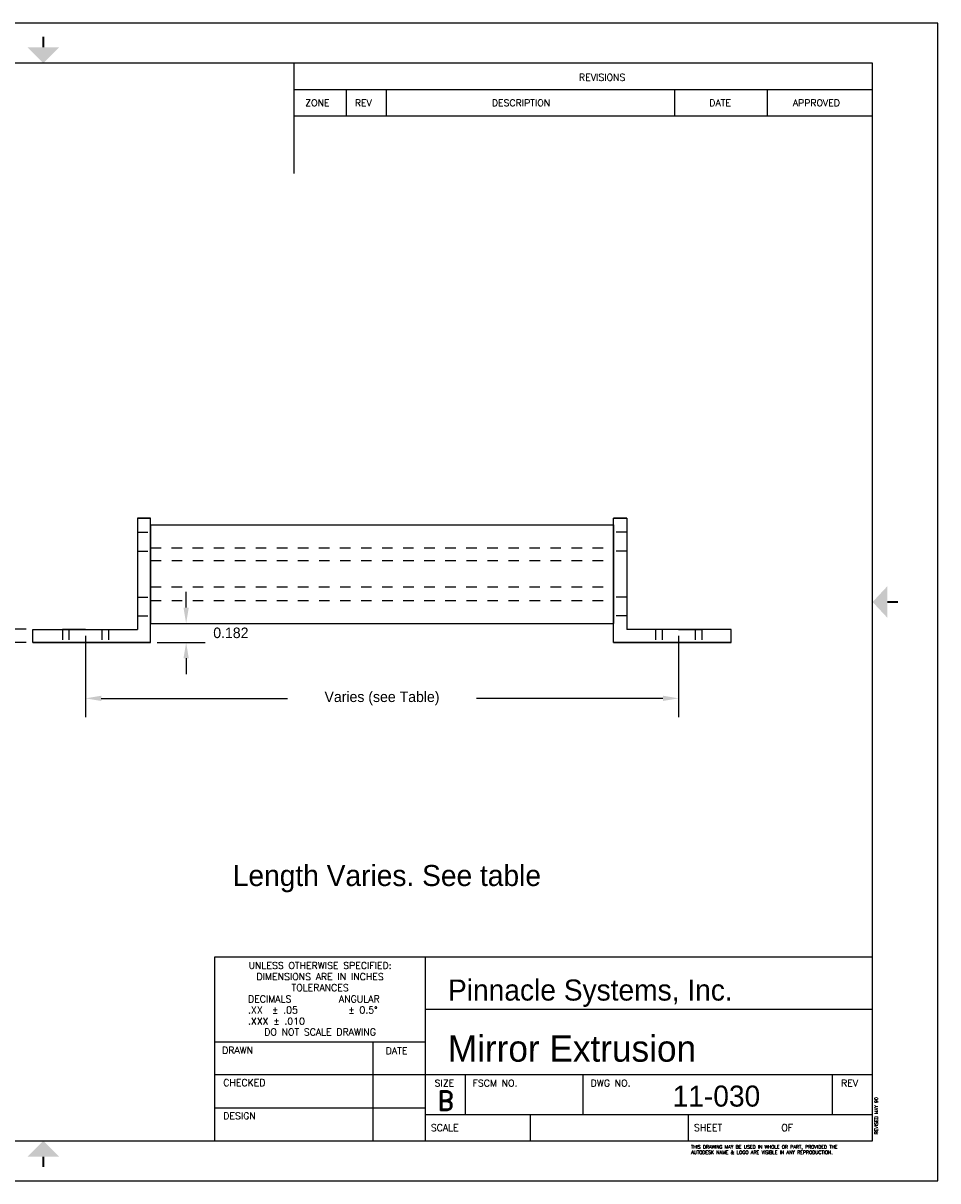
# Model space of a CAD drawing. Extents: x 0.3 to 17.3, y 0.8 to 11.8.
# Tile 2 of 2: x 8.6 to 17.3, y 0.8 to 11.8. Entities that reach past the tile are written whole.
import ezdxf
from ezdxf.enums import TextEntityAlignment as Align

# ---------------------------------------------------------------- set-up
doc = ezdxf.new("R2010")
doc.units = 0
doc.header["$MEASUREMENT"] = 0
doc.linetypes.add('ACANSTGL', pattern=[0.11811, 0.07874, -0.03937])
doc.layers.get('0').update_dxf_attribs({"linetype": 'CONTINUOUS'})
doc.layers.get('DEFPOINTS').update_dxf_attribs({"linetype": 'CONTINUOUS'})
for name, color, linetype in [('bracket', 10, 'CONTINUOUS'), ('bracket_dim', 100, 'CONTINUOUS'), ('gasket', 52, 'CONTINUOUS'), ('mirror', 210, 'CONTINUOUS')]:
    doc.layers.add(name, color=color, linetype=linetype)
doc.styles.add('ADESK1', font='romans')
doc.styles.add('ADESK2', font='romans')
doc.styles.add('SIZE', font='romand')
doc.dimstyles.get("Standard").update_dxf_attribs({"dimtxt": 0.18, "dimasz": 0.18, "dimexe": 0.18, "dimexo": 0.0625, "dimgap": 0.09, "dimtad": 0, "dimtih": 1, "dimtoh": 1, "dimdec": 4, "dimzin": 0, "dimdsep": 46, "dimtxsty": 'STANDARD', "dimcen": 0.09, "dimadec": 0, "dimazin": 0, "dimtfac": 1, "dimtdec": 4, "dimtofl": 0, "dimtmove": 0, "dimatfit": 3, "dimfxl": 1, "dimtolj": 1, "dimtzin": 0, "dimarcsym": 0})

# ---------------------------------------------------------------- blocks, each defined once
blk = doc.blocks.new('REVED')
at = {"style": 'ADESK1'}
blk.add_text('REVISED MAY 90', height=0.032, rotation=90, dxfattribs=at).set_placement((0.051, 0.061))
blk = doc.blocks.new('TOLER')
at = {"style": 'ADESK2'}
for s, p in [('UNLESS OTHERWISE SPECIFIED:', (1, -0.116412)), ('DIMENSIONS ARE IN INCHES', (1, -0.22165)), ('TOLERANCES', (1, -0.326888)), ('DO NOT SCALE DRAWING', (1, -0.747757))]:
    blk.add_text(s, height=0.065, dxfattribs=at).set_placement(p, align=Align.CENTER)
for s, p in [('DECIMALS', (0.314958, -0.434758)), ('ANGULAR', (1.178855, -0.434758)), ('.XX  %%p .05', (0.314958, -0.539996)), ('  %%p 0.5%%d', (1.178855, -0.539996)), ('.XXX %%p .010', (0.314958, -0.645234))]:
    blk.add_text(s, height=0.065, dxfattribs=at).set_placement(p)
blk = doc.blocks.new('LEGAL')
at = {"style": 'ADESK2'}
for s, p in [('AUTODESK NAME & LOGO ARE VISIBLE IN ANY REPRODUCTION.', (-1.72474, -0.125178)), ('THIS DRAWING MAY BE USED IN WHOLE OR PART, PROVIDED THE', (-1.72474, -0.073368))]:
    blk.add_text(s, height=0.032, dxfattribs=at).set_placement(p)
blk = doc.blocks.new('*D29')
at = {"layer": 'bracket_dim', "color": 0, "lineweight": -2, "transparency": 16777216}
for p, q in [((8.288, 6.2), (8.288, 6.35)), ((8.62, 6.05), (8.108, 6.05)), ((8.62, 5.925), (8.108, 5.925)), ((8.288, 5.775), (8.288, 5.625))]:
    blk.add_line(p, q, dxfattribs=at)
at = {"layer": 'bracket_dim', "color": 0, "transparency": 16777216}
for points in [[(8.263, 6.2), (8.313, 6.2), (8.288, 6.05)], [(8.263, 5.775), (8.313, 5.775), (8.288, 5.925)]]:
    blk.add_solid(points, dxfattribs=at)
at = {"layer": 'DEFPOINTS', "color": 0, "transparency": 16777216}
for p in [(8.683, 6.05), (8.288, 5.925), (8.683, 5.925)]:
    blk.add_point(p, dxfattribs=at)
at = {"layer": 'bracket_dim', "color": 0, "transparency": 16777216, "insert": (7.963, 5.987), "char_height": 0.1, "attachment_point": 5}
blk.add_mtext('\\A1;0.125', dxfattribs=at)
blk = doc.blocks.new('*D35')
at = {"layer": 'bracket_dim', "color": 0, "lineweight": -2, "transparency": 16777216}
for p, q in [((9.183, 5.987), (9.183, 5.214)), ((14.82, 5.987), (14.82, 5.214)), ((9.333, 5.394), (11.103, 5.394)), ((14.67, 5.394), (12.9, 5.394))]:
    blk.add_line(p, q, dxfattribs=at)
at = {"layer": 'bracket_dim', "color": 0, "transparency": 16777216}
for points in [[(9.333, 5.419), (9.333, 5.369), (9.183, 5.394)], [(14.67, 5.419), (14.67, 5.369), (14.82, 5.394)]]:
    blk.add_solid(points, dxfattribs=at)
at = {"layer": 'DEFPOINTS', "color": 0, "transparency": 16777216}
for p in [(9.183, 6.05), (14.82, 6.05), (14.82, 5.394)]:
    blk.add_point(p, dxfattribs=at)
at = {"layer": 'bracket_dim', "color": 0, "transparency": 16777216, "insert": (12.001, 5.394), "char_height": 0.1, "attachment_point": 5}
blk.add_mtext('\\A1;Varies (see Table)', dxfattribs=at)
blk = doc.blocks.new('*D38')
at = {"layer": 'bracket_dim', "color": 0, "lineweight": -2, "transparency": 16777216}
for p, q in [((10.14, 6.256), (10.14, 6.406)), ((9.865, 6.106), (10.32, 6.106)), ((9.865, 5.925), (10.32, 5.925)), ((10.14, 5.775), (10.14, 5.625))]:
    blk.add_line(p, q, dxfattribs=at)
at = {"layer": 'bracket_dim', "color": 0, "transparency": 16777216}
for points in [[(10.115, 6.256), (10.165, 6.256), (10.14, 6.106)], [(10.115, 5.775), (10.165, 5.775), (10.14, 5.925)]]:
    blk.add_solid(points, dxfattribs=at)
at = {"layer": 'DEFPOINTS', "color": 0, "transparency": 16777216}
for p in [(9.803, 6.106), (9.803, 5.925), (10.14, 5.925)]:
    blk.add_point(p, dxfattribs=at)
at = {"layer": 'bracket_dim', "color": 0, "transparency": 16777216, "insert": (10.565, 6.016), "char_height": 0.1, "attachment_point": 5}
blk.add_mtext('\\A1;0.182', dxfattribs=at)

msp = doc.modelspace()

# ---------------------------------------------------------------- linework, layer by layer
for p, q in [((17.2829, 11.8096), (0.2829, 11.8096)), ((17.2829, 0.8096), (17.2829, 11.8096)), ((16.6629, 11.4296), (0.9029, 11.4296)), ((11.1629, 11.4296), (11.1629, 10.3823)), ((16.6629, 1.1896), (16.6629, 11.4296)), ((11.1629, 11.1796), (16.6629, 11.1796)), ((11.6629, 10.9296), (11.6629, 11.1796)), ((12.0429, 10.9296), (12.0429, 11.1796)), ((14.7829, 10.9296), (14.7829, 11.1796)), ((15.6629, 10.9296), (15.6629, 11.1796)), ((11.1629, 10.9296), (16.6629, 10.9296)), ((9.8027, 7.0439), (14.2, 7.0439)), ((9.8027, 7.0439), (9.8027, 6.1064)), ((14.2, 7.0439), (14.2, 6.1064)), ((14.2, 7.0439), (14.2, 6.1064)), ((9.8027, 6.1064), (14.2, 6.1064)), ((10.4129, 2.9396), (16.6629, 2.9396)), ((10.4129, 1.1896), (10.4129, 2.9396)), ((12.4129, 1.1896), (12.4129, 2.9396)), ((12.4129, 2.4396), (16.6629, 2.4396)), ((10.4129, 2.1296), (12.4129, 2.1296)), ((11.9129, 2.1296), (11.9129, 1.1896)), ((10.4129, 1.8196), (16.6629, 1.8196)), ((12.7929, 1.4396), (12.7929, 1.8196)), ((13.9129, 1.4396), (13.9129, 1.8196)), ((16.2829, 1.4396), (16.2829, 1.8196)), ((10.4129, 1.5046), (12.4129, 1.5046)), ((12.4129, 1.4396), (16.6629, 1.4396)), ((13.4129, 1.1896), (13.4129, 1.4396)), ((14.9129, 1.1896), (14.9129, 1.4396)), ((0.9029, 1.1896), (16.6629, 1.1896)), ((0.2829, 0.8096), (17.2829, 0.8096))]:
    msp.add_line(p, q)
at = {"const_width": 0.02}
for points in [[(8.7829, 11.6796), (8.7829, 11.5796)], [(16.9029, 6.3096), (16.8029, 6.3096)], [(8.7829, 0.9396), (8.7829, 1.0396)]]:
    msp.add_lwpolyline(points, dxfattribs=at)
for points in [[(8.6329, 11.5796), (8.9329, 11.5796), (8.7829, 11.4296)], [(16.8029, 6.1596), (16.8029, 6.4596), (16.6629, 6.3096)], [(8.6329, 1.0396), (8.9329, 1.0396), (8.7829, 1.1896)]]:
    msp.add_solid(points)
at = {"layer": 'bracket'}
for p, q in [((9.6764, 7.1048), (9.8014, 7.1048)), ((9.8014, 7.1048), (9.6764, 7.1048)), ((9.6764, 7.1048), (9.6764, 6.0498)), ((9.8027, 5.9248), (9.8014, 7.1048)), ((14.2, 5.9248), (14.2013, 7.1048)), ((14.3263, 7.1048), (14.2013, 7.1048)), ((14.2013, 7.1048), (14.3263, 7.1048)), ((14.3263, 7.1048), (14.3263, 6.0498)), ((8.6827, 6.0498), (9.6764, 6.0498)), ((8.6827, 5.9248), (8.6827, 6.0498)), ((8.6827, 6.0498), (9.1827, 6.0498)), ((9.1827, 6.0498), (8.9637, 6.0498)), ((9.1827, 6.0498), (9.0267, 6.0498)), ((9.1827, 6.0498), (9.4017, 6.0498)), ((9.1827, 6.0498), (9.3387, 6.0498)), ((15.32, 6.0498), (14.3263, 6.0498)), ((14.82, 6.0498), (14.601, 6.0498)), ((14.82, 6.0498), (14.664, 6.0498)), ((15.32, 6.0498), (14.82, 6.0498)), ((14.82, 6.0498), (15.039, 6.0498)), ((14.82, 6.0498), (14.976, 6.0498)), ((15.32, 5.9248), (15.32, 6.0498)), ((8.6827, 5.9248), (9.8027, 5.9248)), ((9.8027, 5.9248), (8.6827, 5.9248)), ((15.32, 5.9248), (14.2, 5.9248)), ((14.2, 5.9248), (15.32, 5.9248))]:
    msp.add_line(p, q, dxfattribs=at)
at = {"layer": 'bracket', "linetype": 'ACANSTGL'}
for p, q in [((9.6764, 6.9723), (9.8015, 6.9723)), ((14.3263, 6.9723), (14.2012, 6.9723)), ((9.6764, 6.7939), (9.8027, 6.7939)), ((14.3263, 6.7939), (14.2, 6.7939)), ((9.6764, 6.3564), (9.8022, 6.3564)), ((14.3263, 6.3564), (14.2005, 6.3564)), ((9.6764, 6.1783), (9.8024, 6.1783)), ((14.3263, 6.1783), (14.2003, 6.1783)), ((8.9637, 6.0498), (8.9637, 5.9248)), ((9.0267, 6.0498), (9.0267, 5.9248)), ((9.3387, 6.0498), (9.3387, 5.9248)), ((9.4017, 6.0498), (9.4017, 5.9248)), ((14.601, 6.0498), (14.601, 5.9248)), ((14.664, 6.0498), (14.664, 5.9248)), ((14.976, 6.0498), (14.976, 5.9248)), ((15.039, 6.0498), (15.039, 5.9248))]:
    msp.add_line(p, q, dxfattribs=at)
at = {"layer": 'gasket', "linetype": 'ACANSTGL'}
for p, q in [((9.8017, 6.8251), (14.2, 6.8251)), ((9.8027, 6.3251), (14.2005, 6.3251))]:
    msp.add_line(p, q, dxfattribs=at)
at = {"layer": 'mirror', "linetype": 'ACANSTGL'}
for p, q in [((9.8027, 6.7051), (14.2009, 6.7051)), ((9.8021, 6.4551), (14.2, 6.4551))]:
    msp.add_line(p, q, dxfattribs=at)

# ---------------------------------------------------------------- block references
for name, p in [('TOLER', (10.4129, 2.9396)), ('REVED', (16.6629, 1.1896)), ('LEGAL', (16.6629, 1.1896))]:
    msp.add_blockref(name, p)

# ---------------------------------------------------------------- texts
at = {"style": 'ADESK2'}
for s, p in [('REVISIONS', (13.8731, 11.2621)), ('ZONE', (11.2716, 11.0199)), ('REV', (11.743, 11.0199)), ('DESCRIPTION', (13.0449, 11.0199)), ('DATE', (15.1106, 11.0199)), ('APPROVED', (15.9043, 11.0199)), ('DRAWN', (10.4812, 2.018)), ('DATE', (12.0363, 2.013)), ('CHECKED', (10.4929, 1.7096)), ('SIZE', (12.5008, 1.7055)), ('FSCM NO.', (12.8618, 1.7055)), ('DWG NO.', (13.9839, 1.7055)), ('REV', (16.3634, 1.7055)), ('DESIGN', (10.4929, 1.3946)), ('SCALE', (12.4652, 1.2821)), ('SHEET', (14.9657, 1.2821)), ('OF', (15.7959, 1.2824))]:
    msp.add_text(s, height=0.065, dxfattribs=at).set_placement(p)
at = {"style": 'SIZE'}
msp.add_text('B', height=0.1875, dxfattribs=at).set_placement((12.6051, 1.4775), align=Align.CENTER)
at = {"layer": 'DEFPOINTS'}
for s, height, p in [('Length Varies. See table', 0.2, (10.5831, 3.6108)), ('Mirror Extrusion', 0.25, (12.6267, 1.9418))]:
    msp.add_text(s, height=height, dxfattribs=at).set_placement(p)
at = {"layer": 'DEFPOINTS', "insert": (12.6281, 2.7224), "char_height": 0.2, "width": 3.944, "attachment_point": 1}
msp.add_mtext('Pinnacle Systems, Inc.', dxfattribs=at)
at = {"layer": 'DEFPOINTS', "insert": (14.7625, 1.715), "char_height": 0.2, "attachment_point": 1}
msp.add_mtext('11-030', dxfattribs=at)

# ---------------------------------------------------------------- dimensions: what is measured, and where the dimension line sits
at = {"layer": 'bracket_dim'}
for base, p1, p2, picture, middle in [((10.1397, 5.9248), (9.8027, 6.1064), (9.8027, 5.9248), '*D38', (10.5647, 6.0156)), ((8.2883, 5.9248), (8.6827, 6.0498), (8.6827, 5.9248), '*D29', (7.9633, 5.9873))]:
    dim = msp.add_linear_dim(base=base, p1=p1, p2=p2, angle=90, dimstyle='Standard', override={"dimtxt": 0.1, "dimasz": 0.15, "dimdec": 3, "dimcen": 0.05, "dimdle": 0.1, "dimtdec": 3, "dimtmove": 2}, dxfattribs=at)
    dim.commit()
    dim.dimension.update_dxf_attribs({"geometry": picture, "text_midpoint": middle})
dim = msp.add_linear_dim(base=(14.82, 5.3935), p1=(9.1827, 6.0498), p2=(14.82, 6.0498), text='Varies (see Table)', dimstyle='Standard', override={"dimtxt": 0.1, "dimasz": 0.15, "dimdec": 3, "dimcen": 0.05, "dimdle": 0.1, "dimtdec": 3, "dimtmove": 2}, dxfattribs=at)
dim.commit()
dim.dimension.update_dxf_attribs({"geometry": '*D35', "text_midpoint": (12.0014, 5.3935)})

doc.saveas('drawing.dxf')
